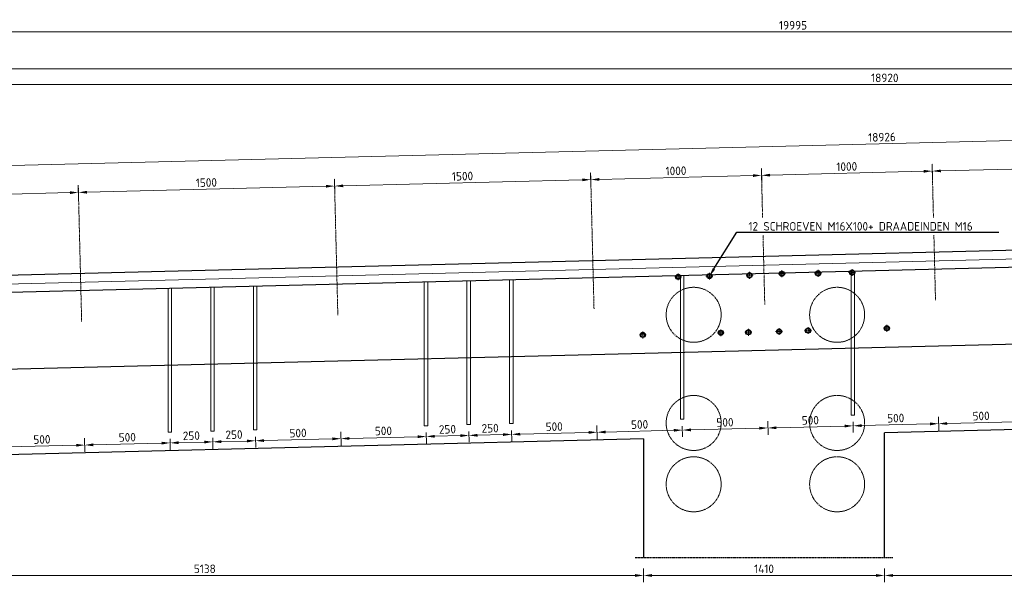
# Model space of a CAD drawing. Header units: millimetres. Extents: x -8028558 to 327273, y -63352 to 83293.
# Tile 117 of 195: x 145147 to 150911, y -7631 to -4339. Entities that reach past the tile are written whole.
import ezdxf
from ezdxf import colors
from ezdxf.entities.mleader import LeaderData, LeaderLine
from ezdxf.math import Vec2, Vec3

# ---------------------------------------------------------------- set-up
doc = ezdxf.new("R2010")
doc.units = ezdxf.units.MM
for name, pattern in [('NLCS-HIDDEN', [4, 2, -2]), ('XX-AFBREEK', [7, 4, -1, 1, -1]), ('XX-HART', [13, 4, -2, 1, -2, 4]), ('XX-STRAMIEN', [16, 10, -2, 2, -2])]:
    doc.linetypes.add(name, pattern=pattern)
for name, color, linetype, lineweight in [('B-CO-BC-AFBREEKLIJN-GD', 7, 'XX-AFBREEK', 25), ('B-CO-BC-BETONVORM-GD', 90, 'Continuous', 25), ('B-CO-BC-BETONVORM-M', 7, 'Continuous', 18), ('B-CO-BC-STORTNAAD-GD', 10, 'BC-STORTNAAD', 25), ('B-CO-BC-VOORSPANNING-GN', 190, 'NLCS-HIDDEN', 13), ('B-CO-BC-WAPENING_HOOFDWAPENING-G', 170, 'Continuous', 18), ('N-CO-BC-WAPENING_LOOPLIJN-G', 10, 'Continuous', 18), ('N-CO-SC-STRAMIENLIJN-G', 7, 'XX-STRAMIEN', 18), ('N-CO-SC-VERBINDING_BOUT-S', 150, 'Continuous', 25), ('X-XX-AL-HARTLIJN-G', 7, 'XX-HART', 18), ('X-XX-AL-M', 7, 'Continuous', 18), ('X-XX-AL-VERWIJZING-T25', 7, 'Continuous', 25)]:
    doc.layers.add(name, color=color, linetype=linetype, lineweight=lineweight)
doc.styles.add('NLCS-ISO-MM20-T25', font='NLCS-ISO.ttf', dxfattribs={"height": 50})
doc.linetypes.add('BC-STORTNAAD', pattern='A,15,-1,[175,NLCS.SHX,S=1,R=0,X=0,Y=0],-1', length=17)
doc.dimstyles.new('NLCS-MM20-T25-PIJL_L0_H0', dxfattribs={"dimscale": 20, "dimtxt": 2.5, "dimasz": 2.5, "dimexe": 2, "dimexo": 2, "dimgap": 0.7, "dimtad": 1, "dimdec": 0, "dimzin": 0, "dimdsep": 46, "dimtxsty": 'NLCS-ISO-MM20-T25', "dimcen": 0, "dimdle": 2, "dimclrd": 256, "dimclre": 256, "dimclrt": 256, "dimadec": 0, "dimazin": 0, "dimtfac": 1, "dimtdec": 3, "dimtofl": 0, "dimtmove": 0, "dimatfit": 3, "dimfxl": 2, "dimfxlon": 1, "dimtfillclr": 256, "dimtolj": 1, "dimtzin": 0, "dimlwd": -1, "dimlwe": -1, "dimarcsym": 0})
doc.dimstyles.new('NLCS-MM20-T25-PIJL_L0_H4', dxfattribs={"dimscale": 20, "dimtxt": 2.5, "dimasz": 2.5, "dimexe": 2, "dimexo": 2, "dimgap": 0.7, "dimtad": 1, "dimdec": 0, "dimzin": 0, "dimdsep": 46, "dimtxsty": 'NLCS-ISO-MM20-T25', "dimcen": 0, "dimdle": 2, "dimclrd": 256, "dimclre": 256, "dimclrt": 256, "dimadec": 4, "dimazin": 0, "dimtfac": 1, "dimtdec": 3, "dimtofl": 0, "dimtmove": 0, "dimatfit": 3, "dimfxl": 2, "dimfxlon": 1, "dimtfillclr": 256, "dimtolj": 1, "dimtzin": 0, "dimlwd": -1, "dimlwe": -1, "dimarcsym": 0})

# ---------------------------------------------------------------- blocks, each defined once
blk = doc.blocks.new('*D467')
at = {"layer": 'B-CO-BC-BETONVORM-M', "transparency": 16777216}
for p, q in [((140751.4, -4666.3), (140751.4, -4586.3)), ((159671.4, -4666.3), (159671.4, -4586.3)), ((140801.4, -4626.3), (159621.4, -4626.3))]:
    blk.add_line(p, q, dxfattribs=at)
for points in [[(140801.4, -4618), (140801.4, -4634.6), (140751.4, -4626.3)], [(159621.4, -4618), (159621.4, -4634.6), (159671.4, -4626.3)]]:
    blk.add_solid(points, dxfattribs=at)
blk = doc.blocks.new('*D468')
at = {"layer": 'B-CO-BC-BETONVORM-M', "transparency": 16777216}
for p, q in [((140751.4, -4758.1), (140751.4, -4678.1)), ((140801.4, -4718.1), (159621.4, -4718.1)), ((159671.4, -4758.1), (159671.4, -4678.1))]:
    blk.add_line(p, q, dxfattribs=at)
for points in [[(140801.4, -4709.7), (140801.4, -4726.4), (140751.4, -4718.1)], [(159621.4, -4709.7), (159621.4, -4726.4), (159671.4, -4718.1)]]:
    blk.add_solid(points, dxfattribs=at)
at = {"layer": 'B-CO-BC-BETONVORM-M', "transparency": 16777216, "insert": (150211.4, -4679.1), "char_height": 50, "attachment_point": 5, "style": 'NLCS-ISO-MM20-T25'}
blk.add_mtext('\\A1;18920', dxfattribs=at)
blk = doc.blocks.new('*D470')
at = {"layer": 'X-XX-AL-M', "transparency": 16777216}
for p, q in [((140786, -5300.3), (159605.8, -4829.8)), ((159656.8, -4868.5), (159654.8, -4788.6)), ((140737, -5341.5), (140735, -5261.6))]:
    blk.add_line(p, q, dxfattribs=at)
for points in [[(159605.6, -4821.5), (159606, -4838.1), (159655.8, -4828.6)], [(140785.8, -5292), (140786.2, -5308.6), (140736, -5301.5)]]:
    blk.add_solid(points, dxfattribs=at)
at = {"layer": 'X-XX-AL-M', "transparency": 16777216, "insert": (150194.9, -5026.1), "char_height": 50, "attachment_point": 5, "rotation": 1.4321, "style": 'NLCS-ISO-MM20-T25'}
blk.add_mtext('\\A1;18926', dxfattribs=at)
blk = doc.blocks.new('*D474')
at = {"layer": 'X-XX-AL-M', "transparency": 16777216}
for p, q in [((143992, -5427.1), (143990, -5347.1)), ((144041, -5385.9), (145440.5, -5350.9)), ((145491.5, -5389.6), (145489.5, -5309.6))]:
    blk.add_line(p, q, dxfattribs=at)
for points in [[(145440.3, -5342.6), (145440.7, -5359.2), (145490.5, -5349.6)], [(144040.8, -5377.5), (144041.2, -5394.2), (143991, -5387.1)]]:
    blk.add_solid(points, dxfattribs=at)
at = {"layer": 'X-XX-AL-M', "transparency": 16777216, "insert": (144739.8, -5329.4), "char_height": 50, "attachment_point": 5, "rotation": 1.4321, "style": 'NLCS-ISO-MM20-T25'}
blk.add_mtext('\\A1;1500', dxfattribs=at)
blk = doc.blocks.new('*D475')
at = {"layer": 'X-XX-AL-M', "transparency": 16777216}
for p, q in [((146991.3, -5352.1), (146989.3, -5272.1)), ((145491.5, -5389.6), (145489.5, -5309.6)), ((145540.5, -5348.4), (146940.3, -5313.4))]:
    blk.add_line(p, q, dxfattribs=at)
for points in [[(145540.3, -5340.1), (145540.7, -5356.7), (145490.5, -5349.6)], [(146940.1, -5305.1), (146940.5, -5321.7), (146990.3, -5312.1)]]:
    blk.add_solid(points, dxfattribs=at)
at = {"layer": 'X-XX-AL-M', "transparency": 16777216, "insert": (146239.4, -5291.9), "char_height": 50, "attachment_point": 5, "rotation": 1.4321, "style": 'NLCS-ISO-MM20-T25'}
blk.add_mtext('\\A1;1500', dxfattribs=at)
blk = doc.blocks.new('*D476')
at = {"layer": 'X-XX-AL-M', "transparency": 16777216}
for p, q in [((148491.1, -5314.6), (148489.1, -5234.7)), ((146991.3, -5352.1), (146989.3, -5272.1)), ((147040.3, -5310.9), (148440.1, -5275.9))]:
    blk.add_line(p, q, dxfattribs=at)
for points in [[(147040.1, -5302.6), (147040.5, -5319.2), (146990.3, -5312.1)], [(148439.9, -5267.6), (148440.3, -5284.2), (148490.1, -5274.6)]]:
    blk.add_solid(points, dxfattribs=at)
at = {"layer": 'X-XX-AL-M', "transparency": 16777216, "insert": (147739.2, -5254.4), "char_height": 50, "attachment_point": 5, "rotation": 1.4321, "style": 'NLCS-ISO-MM20-T25'}
blk.add_mtext('\\A1;1500', dxfattribs=at)
blk = doc.blocks.new('*D477')
at = {"layer": 'X-XX-AL-M', "transparency": 16777216}
for p, q in [((148491.1, -5314.6), (148489.1, -5234.7)), ((149490.8, -5289.6), (149488.8, -5209.7)), ((148540.1, -5273.4), (149439.8, -5250.9))]:
    blk.add_line(p, q, dxfattribs=at)
for points in [[(149439.6, -5242.6), (149440, -5259.2), (149489.8, -5249.7)], [(148539.8, -5265.1), (148540.3, -5281.7), (148490.1, -5274.6)]]:
    blk.add_solid(points, dxfattribs=at)
at = {"layer": 'X-XX-AL-M', "transparency": 16777216, "insert": (148988.9, -5223.2), "char_height": 50, "attachment_point": 5, "rotation": 1.4321, "style": 'NLCS-ISO-MM20-T25'}
blk.add_mtext('\\A1;1000', dxfattribs=at)
blk = doc.blocks.new('*D478')
at = {"layer": 'X-XX-AL-M', "transparency": 16777216}
for p, q in [((150490.4, -5264.6), (150488.4, -5184.7)), ((149490.8, -5289.6), (149488.8, -5209.7)), ((149539.7, -5248.4), (150439.5, -5225.9))]:
    blk.add_line(p, q, dxfattribs=at)
for points in [[(149539.5, -5240.1), (149539.9, -5256.7), (149489.8, -5249.7)], [(150439.3, -5217.6), (150439.7, -5234.2), (150489.4, -5224.7)]]:
    blk.add_solid(points, dxfattribs=at)
at = {"layer": 'X-XX-AL-M', "transparency": 16777216, "insert": (149988.6, -5198.2), "char_height": 50, "attachment_point": 5, "rotation": 1.4321, "style": 'NLCS-ISO-MM20-T25'}
blk.add_mtext('\\A1;1000', dxfattribs=at)
blk = doc.blocks.new('*D479')
at = {"layer": 'X-XX-AL-M', "transparency": 16777216}
for p, q in [((150490.4, -5264.6), (150488.4, -5184.7)), ((151990, -5227.2), (151988, -5147.2)), ((150539.4, -5223.4), (151939, -5188.4))]:
    blk.add_line(p, q, dxfattribs=at)
for points in [[(151938.8, -5180.1), (151939.2, -5196.8), (151989, -5187.2)], [(150539.2, -5215.1), (150539.6, -5231.7), (150489.4, -5224.7)]]:
    blk.add_solid(points, dxfattribs=at)
at = {"layer": 'X-XX-AL-M', "transparency": 16777216, "insert": (151238.2, -5166.9), "char_height": 50, "attachment_point": 5, "rotation": 1.4321, "style": 'NLCS-ISO-MM20-T25'}
blk.add_mtext('\\A1;1500', dxfattribs=at)
blk = doc.blocks.new('SSC-VERBINDING_BOUT_M16V_BOUT-SO')
for p, q in [((-12, 6.9), (0, 13.9)), ((-12, -6.9), (-12, 6.9)), ((0, 13.9), (12, 6.9)), ((12, 6.9), (12, -6.9)), ((0, -13.9), (-12, -6.9)), ((12, -6.9), (0, -13.9))]:
    blk.add_line(p, q)
for radius in [15, 12]:
    blk.add_circle((0, 0), radius)
at = {"layer": 'N-CO-SC-STRAMIENLIJN-G'}
for p, q in [((-20, 0), (20, 0)), ((0, 20), (0, -20))]:
    blk.add_line(p, q, dxfattribs=at)
blk = doc.blocks.new('*D499')
at = {"layer": 'X-XX-AL-M', "transparency": 16777216}
for p, q in [((145526.5, -6788.2), (145528.5, -6868.2)), ((145027, -6817.3), (145028.6, -6880.7)), ((145077.6, -6839.4), (145477.5, -6829.4))]:
    blk.add_line(p, q, dxfattribs=at)
for points in [[(145077.4, -6831.1), (145077.8, -6847.8), (145027.6, -6840.7)], [(145477.3, -6821.1), (145477.7, -6837.8), (145527.5, -6828.2)]]:
    blk.add_solid(points, dxfattribs=at)
at = {"layer": 'X-XX-AL-M', "transparency": 16777216, "insert": (145276.6, -6795.4), "char_height": 50, "attachment_point": 5, "rotation": 1.4321, "style": 'NLCS-ISO-MM20-T25'}
blk.add_mtext('\\A1;500', dxfattribs=at)
blk = doc.blocks.new('*D500')
at = {"layer": 'X-XX-AL-M', "transparency": 16777216}
for p, q in [((145526.5, -6788.1), (145528.5, -6868.1)), ((146026.7, -6792.3), (146028.3, -6855.6)), ((145577.5, -6826.9), (145977.3, -6816.9))]:
    blk.add_line(p, q, dxfattribs=at)
for points in [[(145577.2, -6818.5), (145577.7, -6835.2), (145527.5, -6828.1)], [(145977.1, -6808.5), (145977.5, -6825.2), (146027.3, -6815.6)]]:
    blk.add_solid(points, dxfattribs=at)
at = {"layer": 'X-XX-AL-M', "transparency": 16777216, "insert": (145776.4, -6782.9), "char_height": 50, "attachment_point": 5, "rotation": 1.4321, "style": 'NLCS-ISO-MM20-T25'}
blk.add_mtext('\\A1;500', dxfattribs=at)
blk = doc.blocks.new('*D501')
at = {"layer": 'X-XX-AL-M', "transparency": 16777216}
for p, q in [((146026.7, -6792.3), (146028.3, -6855.6)), ((146276.7, -6786), (146278.2, -6849.4)), ((146077.3, -6814.4), (146227.3, -6810.6))]:
    blk.add_line(p, q, dxfattribs=at)
for points in [[(146077.1, -6806), (146077.5, -6822.7), (146027.3, -6815.6)], [(146227, -6802.3), (146227.5, -6819), (146277.2, -6809.4)]]:
    blk.add_solid(points, dxfattribs=at)
at = {"layer": 'X-XX-AL-M', "transparency": 16777216, "insert": (146151.3, -6773.5), "char_height": 50, "attachment_point": 5, "rotation": 1.4321, "style": 'NLCS-ISO-MM20-T25'}
blk.add_mtext('\\A1;250', dxfattribs=at)
blk = doc.blocks.new('*D502')
at = {"layer": 'X-XX-AL-M', "transparency": 16777216}
for p, q in [((146276.7, -6786), (146278.2, -6849.4)), ((146526.6, -6779.8), (146528.2, -6843.1)), ((146327.2, -6808.1), (146477.2, -6804.4))]:
    blk.add_line(p, q, dxfattribs=at)
for points in [[(146327, -6799.8), (146327.4, -6816.5), (146277.2, -6809.4)], [(146477, -6796), (146477.4, -6812.7), (146527.2, -6803.1)]]:
    blk.add_solid(points, dxfattribs=at)
at = {"layer": 'X-XX-AL-M', "transparency": 16777216, "insert": (146401.2, -6767.3), "char_height": 50, "attachment_point": 5, "rotation": 1.4321, "style": 'NLCS-ISO-MM20-T25'}
blk.add_mtext('\\A1;250', dxfattribs=at)
blk = doc.blocks.new('*D503')
at = {"layer": 'X-XX-AL-M', "transparency": 16777216}
for p, q in [((146526.6, -6779.8), (146528.2, -6843.1)), ((146577.1, -6801.9), (146977.3, -6791.9)), ((147026.3, -6750.6), (147028.2, -6830.6))]:
    blk.add_line(p, q, dxfattribs=at)
for points in [[(146576.9, -6793.5), (146577.3, -6810.2), (146527.2, -6803.1)], [(146977.1, -6783.5), (146977.5, -6800.2), (147027.2, -6790.6)]]:
    blk.add_solid(points, dxfattribs=at)
at = {"layer": 'X-XX-AL-M', "transparency": 16777216, "insert": (146776.2, -6757.9), "char_height": 50, "attachment_point": 5, "rotation": 1.4321, "style": 'NLCS-ISO-MM20-T25'}
blk.add_mtext('\\A1;500', dxfattribs=at)
blk = doc.blocks.new('*D504')
at = {"layer": 'X-XX-AL-M', "transparency": 16777216}
for p, q in [((147026.2, -6750.6), (147028.2, -6830.6)), ((147077.2, -6789.3), (147476.9, -6779.4)), ((147526.3, -6755), (147527.8, -6818.1))]:
    blk.add_line(p, q, dxfattribs=at)
for points in [[(147077, -6781), (147077.4, -6797.7), (147027.2, -6790.6)], [(147476.7, -6771), (147477.1, -6787.7), (147526.8, -6778.1)]]:
    blk.add_solid(points, dxfattribs=at)
at = {"layer": 'X-XX-AL-M', "transparency": 16777216, "insert": (147276.1, -6745.4), "char_height": 50, "attachment_point": 5, "rotation": 1.4321, "style": 'NLCS-ISO-MM20-T25'}
blk.add_mtext('\\A1;500', dxfattribs=at)
blk = doc.blocks.new('*D505')
at = {"layer": 'X-XX-AL-M', "transparency": 16777216}
for p, q in [((147526.3, -6755), (147527.8, -6818.1)), ((147576.8, -6776.9), (147726.8, -6773.1)), ((147776.2, -6748.7), (147777.8, -6811.8))]:
    blk.add_line(p, q, dxfattribs=at)
for points in [[(147576.6, -6768.5), (147577, -6785.2), (147526.8, -6778.1)], [(147726.6, -6764.8), (147727, -6781.4), (147776.8, -6771.9)]]:
    blk.add_solid(points, dxfattribs=at)
at = {"layer": 'X-XX-AL-M', "transparency": 16777216, "insert": (147650.8, -6736), "char_height": 50, "attachment_point": 5, "rotation": 1.4321, "style": 'NLCS-ISO-MM20-T25'}
blk.add_mtext('\\A1;250', dxfattribs=at)
blk = doc.blocks.new('*D506')
at = {"layer": 'X-XX-AL-M', "transparency": 16777216}
for p, q in [((148026.1, -6742.5), (148027.7, -6805.6)), ((147776.2, -6748.7), (147777.8, -6811.8)), ((147826.7, -6770.6), (147976.7, -6766.9))]:
    blk.add_line(p, q, dxfattribs=at)
for points in [[(147826.5, -6762.3), (147827, -6778.9), (147776.8, -6771.9)], [(147976.5, -6758.5), (147976.9, -6775.2), (148026.7, -6765.6)]]:
    blk.add_solid(points, dxfattribs=at)
at = {"layer": 'X-XX-AL-M', "transparency": 16777216, "insert": (147900.8, -6729.7), "char_height": 50, "attachment_point": 5, "rotation": 1.4321, "style": 'NLCS-ISO-MM20-T25'}
blk.add_mtext('\\A1;250', dxfattribs=at)
blk = doc.blocks.new('*D507')
at = {"layer": 'X-XX-AL-M', "transparency": 16777216}
for p, q in [((148026.1, -6742.5), (148027.7, -6805.6)), ((148526, -6713.1), (148528, -6793.1)), ((148076.7, -6764.4), (148477, -6754.3))]:
    blk.add_line(p, q, dxfattribs=at)
for points in [[(148076.5, -6756), (148076.9, -6772.7), (148026.7, -6765.6)], [(148476.8, -6746), (148477.3, -6762.7), (148527, -6753.1)]]:
    blk.add_solid(points, dxfattribs=at)
at = {"layer": 'X-XX-AL-M', "transparency": 16777216, "insert": (148275.9, -6720.4), "char_height": 50, "attachment_point": 5, "rotation": 1.4321, "style": 'NLCS-ISO-MM20-T25'}
blk.add_mtext('\\A1;500', dxfattribs=at)
blk = doc.blocks.new('*D508')
at = {"layer": 'X-XX-AL-M', "transparency": 16777216}
for p, q in [((148526, -6713.1), (148528, -6793.1)), ((148577, -6751.8), (148976.4, -6741.9)), ((149025.8, -6717.5), (149027.4, -6780.6))]:
    blk.add_line(p, q, dxfattribs=at)
for points in [[(148576.8, -6743.5), (148577.2, -6760.2), (148527, -6753.1)], [(148976.2, -6733.5), (148976.6, -6750.2), (149026.4, -6740.6)]]:
    blk.add_solid(points, dxfattribs=at)
at = {"layer": 'X-XX-AL-M', "transparency": 16777216, "insert": (148775.7, -6707.9), "char_height": 50, "attachment_point": 5, "rotation": 1.4321, "style": 'NLCS-ISO-MM20-T25'}
blk.add_mtext('\\A1;500', dxfattribs=at)
blk = doc.blocks.new('*D509')
at = {"layer": 'X-XX-AL-M', "transparency": 16777216}
for p, q in [((149025.8, -6717.5), (149027.4, -6780.6)), ((149076.4, -6739.4), (149476.7, -6729.4)), ((149525.7, -6688.1), (149527.7, -6768.1))]:
    blk.add_line(p, q, dxfattribs=at)
for points in [[(149076.2, -6731), (149076.6, -6747.7), (149026.4, -6740.6)], [(149476.5, -6721), (149476.9, -6737.7), (149526.7, -6728.1)]]:
    blk.add_solid(points, dxfattribs=at)
at = {"layer": 'X-XX-AL-M', "transparency": 16777216, "insert": (149275.6, -6695.4), "char_height": 50, "attachment_point": 5, "rotation": 1.4321, "style": 'NLCS-ISO-MM20-T25'}
blk.add_mtext('\\A1;500', dxfattribs=at)
blk = doc.blocks.new('*D510')
at = {"layer": 'X-XX-AL-M', "transparency": 16777216}
for p, q in [((150525.4, -6663.1), (150527.4, -6743.1)), ((150025.5, -6692.5), (150027.1, -6755.6)), ((150076, -6714.4), (150476.4, -6704.4))]:
    blk.add_line(p, q, dxfattribs=at)
for points in [[(150075.8, -6706), (150076.3, -6722.7), (150026.1, -6715.6)], [(150476.2, -6696), (150476.6, -6712.7), (150526.4, -6703.1)]]:
    blk.add_solid(points, dxfattribs=at)
at = {"layer": 'X-XX-AL-M', "transparency": 16777216, "insert": (150275.3, -6670.4), "char_height": 50, "attachment_point": 5, "rotation": 1.4321, "style": 'NLCS-ISO-MM20-T25'}
blk.add_mtext('\\A1;500', dxfattribs=at)
blk = doc.blocks.new('*D513')
at = {"layer": 'X-XX-AL-M', "transparency": 16777216}
for p, q in [((150525.4, -6663.2), (150527.4, -6743.1)), ((151025.2, -6667.7), (151026.8, -6730.7)), ((150576.4, -6701.9), (150975.8, -6691.9))]:
    blk.add_line(p, q, dxfattribs=at)
for points in [[(150975.6, -6683.6), (150976, -6700.2), (151025.8, -6690.7)], [(150576.2, -6693.6), (150576.6, -6710.2), (150526.4, -6703.1)]]:
    blk.add_solid(points, dxfattribs=at)
at = {"layer": 'X-XX-AL-M', "transparency": 16777216, "insert": (150775.1, -6657.9), "char_height": 50, "attachment_point": 5, "rotation": 1.4321, "style": 'NLCS-ISO-MM20-T25'}
blk.add_mtext('\\A1;500', dxfattribs=at)
blk = doc.blocks.new('*D514')
at = {"layer": 'X-XX-AL-M', "transparency": 16777216}
for p, q in [((149525.7, -6688.2), (149527.7, -6768.1)), ((149576.7, -6726.9), (149976.1, -6716.9)), ((150025.5, -6692.5), (150027.1, -6755.6))]:
    blk.add_line(p, q, dxfattribs=at)
for points in [[(149576.5, -6718.6), (149576.9, -6735.2), (149526.7, -6728.1)], [(149975.9, -6708.6), (149976.3, -6725.2), (150026.1, -6715.7)]]:
    blk.add_solid(points, dxfattribs=at)
at = {"layer": 'X-XX-AL-M', "transparency": 16777216, "insert": (149775.4, -6682.9), "char_height": 50, "attachment_point": 5, "rotation": 1.4321, "style": 'NLCS-ISO-MM20-T25'}
blk.add_mtext('\\A1;500', dxfattribs=at)
blk = doc.blocks.new('*D541')
at = {"layer": 'X-XX-AL-M', "transparency": 16777216}
for p, q in [((143661.4, -7551.4), (143661.4, -7631.4)), ((148799.4, -7551.4), (148799.4, -7631.4)), ((143711.4, -7591.4), (148749.4, -7591.4))]:
    blk.add_line(p, q, dxfattribs=at)
for points in [[(143711.4, -7583.1), (143711.4, -7599.8), (143661.4, -7591.4)], [(148749.4, -7583.1), (148749.4, -7599.8), (148799.4, -7591.4)]]:
    blk.add_solid(points, dxfattribs=at)
at = {"layer": 'X-XX-AL-M', "transparency": 16777216, "insert": (146230.4, -7552.4), "char_height": 50, "attachment_point": 5, "style": 'NLCS-ISO-MM20-T25'}
blk.add_mtext('\\A1;5138', dxfattribs=at)
blk = doc.blocks.new('*D542')
at = {"layer": 'X-XX-AL-M', "transparency": 16777216}
for p, q in [((148799.4, -7551.4), (148799.4, -7631.4)), ((150209.4, -7551.4), (150209.4, -7631.4)), ((148849.4, -7591.4), (150159.4, -7591.4))]:
    blk.add_line(p, q, dxfattribs=at)
for points in [[(148849.4, -7583.1), (148849.4, -7599.8), (148799.4, -7591.4)], [(150159.4, -7583.1), (150159.4, -7599.8), (150209.4, -7591.4)]]:
    blk.add_solid(points, dxfattribs=at)
at = {"layer": 'X-XX-AL-M', "transparency": 16777216, "insert": (149504.4, -7552.4), "char_height": 50, "attachment_point": 5, "style": 'NLCS-ISO-MM20-T25'}
blk.add_mtext('\\A1;1410', dxfattribs=at)
blk = doc.blocks.new('*D543')
at = {"layer": 'X-XX-AL-M', "transparency": 16777216}
for p, q in [((150209.4, -7551.4), (150209.4, -7631.4)), ((155347.4, -7551.4), (155347.4, -7631.4)), ((150259.4, -7591.4), (155297.4, -7591.4))]:
    blk.add_line(p, q, dxfattribs=at)
for points in [[(150259.4, -7583.1), (150259.4, -7599.8), (150209.4, -7591.4)], [(155297.4, -7583.1), (155297.4, -7599.8), (155347.4, -7591.4)]]:
    blk.add_solid(points, dxfattribs=at)
at = {"layer": 'X-XX-AL-M', "transparency": 16777216, "insert": (152778.4, -7552.4), "char_height": 50, "attachment_point": 5, "style": 'NLCS-ISO-MM20-T25'}
blk.add_mtext('\\A1;5138', dxfattribs=at)
blk = doc.blocks.new('*D624')
at = {"layer": 'X-XX-AL-M', "transparency": 16777216}
for p, q in [((139676.8, -4450.3), (139676.8, -4370.3)), ((159671.4, -4450.3), (159671.4, -4370.3)), ((159621.4, -4410.3), (139726.8, -4410.3))]:
    blk.add_line(p, q, dxfattribs=at)
for points in [[(139726.8, -4402), (139726.8, -4418.7), (139676.8, -4410.3)], [(159621.4, -4402), (159621.4, -4418.7), (159671.4, -4410.3)]]:
    blk.add_solid(points, dxfattribs=at)
at = {"layer": 'X-XX-AL-M', "transparency": 16777216, "insert": (149674.1, -4371.3), "char_height": 50, "attachment_point": 5, "style": 'NLCS-ISO-MM20-T25'}
blk.add_mtext('\\A1;19995', dxfattribs=at)

msp = doc.modelspace()

# ---------------------------------------------------------------- linework, layer by layer
at = {"layer": 'B-CO-BC-AFBREEKLIJN-GD', "flags": 128}
msp.add_lwpolyline([(148749.4, -7487.2), (150259.4, -7487.2)], dxfattribs=at)
at = {"layer": 'B-CO-BC-BETONVORM-GD', "ltscale": 500, "flags": 128}
for points in [[(159671.4, -5470.9), (140917.2, -5939.8)], [(159671.4, -5570.9), (141029.4, -6037)], [(155347.4, -6628.6), (150209.4, -6757.1)], [(148799.4, -6792.3), (143661.4, -6920.8)], [(148799.4, -6792.3), (148799.4, -7487.2)], [(150209.4, -7487.2), (150209.4, -6757.1)]]:
    msp.add_lwpolyline(points, dxfattribs=at)
at = {"layer": 'B-CO-BC-STORTNAAD-GD', "flags": 128}
msp.add_lwpolyline([(159671.4, -6020.9), (140286.9, -6505.5)], dxfattribs=at)
at = {"layer": 'B-CO-BC-VOORSPANNING-GN'}
for centre in [(149092.4, -6065.8), (149932.4, -6065.8), (149092.4, -6698.8), (149932.4, -6698.8), (149092.4, -7057.8), (149932.4, -7057.8)]:
    msp.add_circle(centre, 161, dxfattribs=at)
at = {"layer": 'B-CO-BC-WAPENING_HOOFDWAPENING-G', "ltscale": 500, "flags": 128}
for points in [[(150014.5, -5812.5), (150014.5, -6652.5)], [(150034.5, -5812), (150034.5, -6652.5)], [(147515.3, -5875), (147515.3, -6715)], [(147535.3, -5874.4), (147535.3, -6715)], [(147765.2, -5868.7), (147765.2, -6708.7)], [(147785.2, -5868.2), (147785.2, -6708.7)], [(148015.1, -5862.5), (148015.1, -6702.5)], [(148035.1, -5862), (148035.1, -6702.5)], [(149014.8, -5837.5), (149014.8, -6677.5)], [(149034.8, -5837), (149034.8, -6677.5)], [(146015.7, -5912.3), (146015.7, -6752.3)], [(146035.7, -5911.7), (146035.7, -6752.3)], [(146265.7, -5906), (146265.7, -6746)], [(146285.7, -5905.5), (146285.7, -6746)], [(146515.6, -5899.8), (146515.6, -6739.8)], [(146535.6, -5899.3), (146535.6, -6739.8)], [(149014.8, -6677.5), (149034.8, -6677.5)], [(150014.5, -6652.5), (150034.5, -6652.5)], [(146515.6, -6739.8), (146535.6, -6739.8)], [(147515.3, -6715), (147535.3, -6715)], [(147765.2, -6708.7), (147785.2, -6708.7)], [(148015.1, -6702.5), (148035.1, -6702.5)], [(146015.7, -6752.3), (146035.7, -6752.3)], [(146265.7, -6746), (146285.7, -6746)]]:
    msp.add_lwpolyline(points, dxfattribs=at)
at = {"layer": 'N-CO-BC-WAPENING_LOOPLIJN-G', "ltscale": 500, "flags": 128}
for points in [[(159671.4, -5520.9), (139904.4, -6015.1)], [(150001.5, -5812.8), (150001.5, -5812.8)], [(147525.3, -5874.7), (147525.3, -5874.6)], [(147525.3, -5874.7), (147525.3, -5874.7)], [(147775.2, -5868.5), (147775.2, -5868.5)], [(148025.1, -5862.2), (148025.1, -5862.2)], [(149024.8, -5837.2), (149024.8, -5837.2)], [(146002.7, -5912.6), (146002.7, -5912.6)], [(146252.7, -5906.4), (146252.7, -5906.4)], [(146502.6, -5900.2), (146502.6, -5900.2)]]:
    msp.add_lwpolyline(points, dxfattribs=at)
at = {"layer": 'X-XX-AL-HARTLIJN-G', "flags": 128}
for points in [[(150508.3, -5980.8), (150488.4, -5183)], [(148509, -6030.8), (148489, -5233)], [(149508.7, -6005.8), (149488.7, -5208)], [(147009.2, -6068.3), (146989.2, -5270.5)], [(145509.4, -6105.8), (145489.5, -5307.9)]]:
    msp.add_lwpolyline(points, dxfattribs=at)

# ---------------------------------------------------------------- block references
at = {"layer": 'N-CO-SC-VERBINDING_BOUT-S'}
for p in [(149184.6, -5839.5), (149420, -5834.6), (149609.3, -5825.3), (149820.4, -5822.9), (150019.6, -5818.6), (149001.9, -5843.8), (148794.4, -6183.8), (149251.4, -6171.1), (149412.6, -6167.9), (149592.4, -6163.6), (149761.9, -6157.8), (150223.7, -6144.5)]:
    msp.add_blockref('SSC-VERBINDING_BOUT_M16V_BOUT-SO', p, dxfattribs=at)

# ---------------------------------------------------------------- dimensions: what is measured, and where the dimension line sits
at = {"layer": 'B-CO-BC-BETONVORM-M'}
dim = msp.add_linear_dim(base=(159671.4, -4626.3), p1=(140751.4, -5919), p2=(159671.4, -5470.9), text=' ', dimstyle='NLCS-MM20-T25-PIJL_L0_H0', dxfattribs=at)
dim.commit()
dim.dimension.update_dxf_attribs({"geometry": '*D467', "text_midpoint": (150211.4, -4626.3)})
dim = msp.add_linear_dim(base=(159671.4, -4718.1), p1=(140751.4, -5919), p2=(159671.4, -5470.9), dimstyle='NLCS-MM20-T25-PIJL_L0_H0', dxfattribs=at)
dim.commit()
dim.dimension.update_dxf_attribs({"geometry": '*D468', "text_midpoint": (150211.4, -4679.1)})
at = {"layer": 'X-XX-AL-M'}
for base, p1, p2, picture, middle in [((139676.8, -4410.3), (159671.4, -5470.9), (139676.8, -6020.8), '*D624', (149674.1, -4371.3)), ((148799.4, -7591.4), (143661.4, -7487.5), (148799.4, -7487.2), '*D541', (146230.4, -7552.4)), ((150209.4, -7591.4), (148799.4, -7487.2), (150209.4, -7487.2), '*D542', (149504.4, -7552.4)), ((155347.4, -7591.4), (150209.4, -7487.2), (155347.4, -7487.3), '*D543', (152778.4, -7552.4))]:
    dim = msp.add_linear_dim(base=base, p1=p1, p2=p2, dimstyle='NLCS-MM20-T25-PIJL_L0_H4', dxfattribs=at)
    dim.commit()
    dim.dimension.update_dxf_attribs({"geometry": picture, "text_midpoint": middle})
for base, p1, p2, picture, middle in [((159655.8, -4828.6), (140751.4, -5919), (159671.4, -5455.3), '*D470', (150194.9, -5026.1)), ((150489.4, -5224.7), (149504.1, -5825.1), (150503.8, -5800.1), '*D478', (149988.6, -5198.2)), ((151989, -5187.2), (150503.8, -5800.1), (152003.4, -5762.6), '*D479', (151238.2, -5166.9)), ((148490.1, -5274.6), (147004.7, -5887.6), (148504.5, -5850.1), '*D476', (147739.2, -5254.4)), ((149489.8, -5249.7), (148504.5, -5850.1), (149504.1, -5825.1), '*D477', (148988.9, -5223.2)), ((145490.5, -5349.6), (144005.4, -5962.6), (145504.9, -5925.1), '*D474', (144739.8, -5329.4)), ((146990.3, -5312.1), (145504.9, -5925.1), (147004.7, -5887.6), '*D475', (146239.4, -5291.9)), ((150526.4, -6703.1), (150024.5, -6652.5), (150508.3, -5980.8), '*D510', (150275.3, -6670.4)), ((151025.8, -6690.7), (150508.3, -5980.8), (151024.2, -6627.7), '*D513', (150775.1, -6657.9)), ((148527.0303, -6753.0976), (148025.1093, -6702.4846), (148508.9728, -6030.7987), '*D507', (148275.8841, -6720.3641)), ((149026.3749, -6740.614), (148508.9728, -6030.7987), (149024.7969, -6677.4924), '*D508', (148775.7279, -6707.868)), ((149526.7179, -6728.1054), (149024.7969, -6677.4924), (149508.6605, -6005.8065), '*D509', (149275.5717, -6695.3719)), ((150026.0635, -6715.6571), (149508.6605, -6005.8065), (150024.4845, -6652.5002), '*D514', (149775.4164, -6682.911)), ((145527.5, -6828.2), (145026, -6777.3), (145509.4, -6105.8), '*D499', (145276.6, -6795.4)), ((146027.3, -6815.6), (145509.4, -6105.8), (146025.7, -6752.3), '*D500', (145776.4, -6782.9)), ((147027.2, -6790.6), (146525.6, -6739.8), (147009.2, -6068.3), '*D503', (146776.2, -6757.9)), ((147526.8, -6778.1), (147009.2, -6068.3), (147525.3, -6715), '*D504', (147276.1, -6745.4)), ((146277.2, -6809.4), (146025.7, -6752.3), (146275.7, -6746), '*D501', (146151.3, -6773.5)), ((146527.2, -6803.1), (146275.7, -6746), (146525.6, -6739.8), '*D502', (146401.2, -6767.3)), ((147776.8, -6771.9), (147525.3, -6715), (147775.2, -6708.7), '*D505', (147650.8, -6736)), ((148026.7, -6765.6), (147775.2, -6708.7), (148025.1, -6702.5), '*D506', (147900.8, -6729.7))]:
    dim = msp.add_linear_dim(base=base, p1=p1, p2=p2, angle=181.4321, dimstyle='NLCS-MM20-T25-PIJL_L0_H4', dxfattribs=at)
    dim.commit()
    dim.dimension.update_dxf_attribs({"geometry": picture, "text_midpoint": middle})

# ---------------------------------------------------------------- next in the draw order: leaders
at = {"layer": 'X-XX-AL-VERWIJZING-T25'}
ml = msp.add_multileader_mtext('Standard', dxfattribs=at)
ml.set_content('12 SCHROEVEN M16X100+ DRAADEINDEN M16', color=256, style='NLCS-ISO-MM20-T25')
ml.set_leader_properties(color=256, linetype='ByLayer', lineweight=-1)
ml.build(insert=Vec2(0, 0))
ml.multileader.update_dxf_attribs({"text_left_attachment_type": 5, "text_right_attachment_type": 5, "dogleg_length": 50, "arrow_head_size": 50})
ctx = ml.context
ctx.base_point, ctx.char_height, ctx.arrow_head_size, ctx.landing_gap_size, ctx.plane_origin = Vec3(149395.1, -5582.9), 50, 50, 18, Vec3(148938.8, -5384.5)
ctx.left_attachment, ctx.right_attachment = 5, 5
notes = []
notes.append((ctx, [(0, (1, 1, 0), (149345.1, -5582.9), (1, 0), 50, [(0, [(149184.6, -5839.5)], 0, [])])]))
ctx.mtext.insert, ctx.mtext.flow_direction = Vec3(149413.1, -5522.9), 5
ctx.mtext.has_bg_fill, ctx.mtext.bg_color, ctx.mtext.bg_scale_factor, ctx.mtext.bg_transparency, ctx.mtext.use_window_bg_color = 1, -1027028792, 1.5, 0, 1
for ctx, leaders in notes:
    for number, flags, end, landing, length, lines in leaders:
        leader = LeaderData()
        leader.index, (leader.has_last_leader_line, leader.has_dogleg_vector, leader.attachment_direction) = number, flags
        leader.last_leader_point, leader.dogleg_vector, leader.dogleg_length = Vec3(end), Vec3(landing), length
        for number, points, colour, breaks in lines:
            line = LeaderLine()
            line.index, line.vertices, line.color, line.breaks = number, Vec3.list(points), colors.encode_raw_color(colour), breaks
            leader.lines.append(line)
        ctx.leaders.append(leader)

doc.saveas('drawing.dxf')
